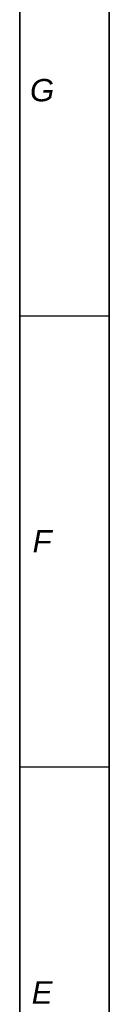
# Model space of a CAD drawing. Header units: millimetres. Extents: x 0 to 594, y 0 to 420.
# Tile 39 of 51: x 586 to 594, y 189 to 277. Entities that reach past the tile are written whole.
import ezdxf

# ---------------------------------------------------------------- set-up
doc = ezdxf.new("R2010")
doc.units = ezdxf.units.MM
doc.header["$LTSCALE"] = 32.67
doc.layers.get('0').update_dxf_attribs({"linetype": 'CONTINUOUS'})
doc.layers.add('7_ALL_NOTE', color=7, linetype='CONTINUOUS')
doc.styles.add('TEXTSTYLE_3', font='ariali.ttf')

msp = doc.modelspace()

# ---------------------------------------------------------------- linework, layer by layer
at = {"color": 7, "linetype": 'CONTINUOUS'}
for p, q in [((594, 0), (594, 420)), ((586, 8), (586, 412))]:
    msp.add_line(p, q, dxfattribs=at)
at = {"color": 2, "linetype": 'CONTINUOUS'}
for p, q in [((586, 412), (586, 8)), ((594, 412), (594, 8)), ((586, 250.4), (594, 250.4)), ((586, 210), (594, 210))]:
    msp.add_line(p, q, dxfattribs=at)

# ---------------------------------------------------------------- texts
at = {"layer": '7_ALL_NOTE', "color": 1, "linetype": 'CONTINUOUS', "char_height": 2, "attachment_point": 2, "line_spacing_factor": 0.9, "style": 'TEXTSTYLE_3'}
for s, insert, width in [('G', (588, 271.6), 2.171), ('F', (588, 231.2), 1.83643), ('E', (588, 190.8), 1.98513)]:
    msp.add_mtext(s, dxfattribs=dict(at, insert=insert, width=width))

doc.saveas('drawing.dxf')
